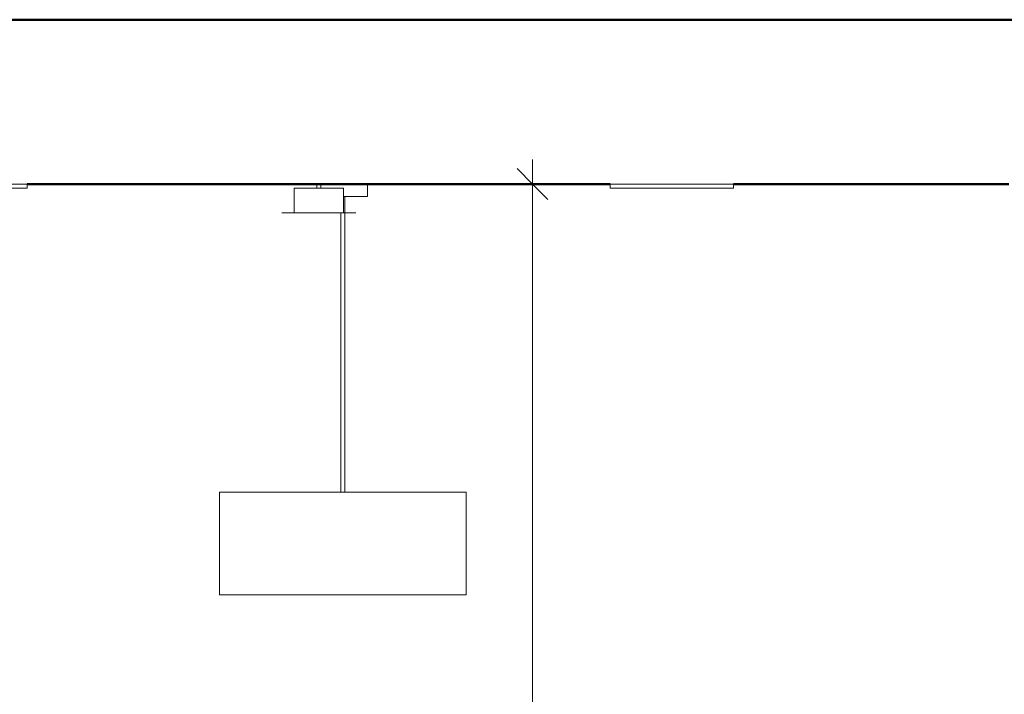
# Model space of a CAD drawing. Header units: centimetres. Extents: x -2830 to -1951, y -6 to 369.
# Tile 6 of 11: x -2587 to -2347, y 205 to 369. Entities that reach past the tile are written whole.
import ezdxf

# ---------------------------------------------------------------- set-up
doc = ezdxf.new("R2010")
doc.units = ezdxf.units.CM
for name, color, linetype, lineweight in [('Oprawy oświetleniowe-1', 253, 'Continuous', 18), ('Stropy-1', 90, 'Continuous', 50), ('Wymiary', 130, 'Continuous', 9), ('Wymiary-25', 130, 'Continuous', 9)]:
    doc.layers.add(name, color=color, linetype=linetype, lineweight=lineweight)
doc.styles.add('Arial', font='arial.ttf', dxfattribs={"height": 6.25})
doc.dimstyles.new('Przekątna_-_2_5_mm_Arial', dxfattribs={"dimscale": 30.48, "dimtxt": 6.376621, "dimasz": 0.246063, "dimexe": 0.19685, "dimexo": 0.123031, "dimgap": 0.143537, "dimtad": 1, "dimdec": 0, "dimzin": 0, "dimdsep": 46, "dimtxsty": 'Arial', "dimblk1": 'OBLIQUE', "dimblk2": 'OBLIQUE', "dimsah": 1, "dimcen": 0.09, "dimdle": 0.19685, "dimazin": 0, "dimtfac": 1, "dimtdec": 4, "dimtix": 1, "dimtmove": 0, "dimatfit": 3, "dimfxl": 1, "dimtvp": 1, "dimtfill": 1, "dimtolj": 1, "dimtzin": 0, "dimarcsym": 2})

# ---------------------------------------------------------------- blocks, each defined once
blk = doc.blocks.new('Wisząca_podłużna - Nowa oprawa 30_120-912776-Przekrój główny')
at = {"layer": 'Oprawy oświetleniowe-1'}
for p, q in [((-2615.08, 329), (-2585.08, 329)), ((-2615.08, 329), (-2615.08, 328)), ((-2585.08, 329), (-2585.08, 328)), ((-2585.08, 328), (-2615.08, 328))]:
    blk.add_line(p, q, dxfattribs=at)
blk = doc.blocks.new('Wisząca_okrągła - Czujka ppoż_do relokacji-912156-Przekrój główny')
at = {"layer": 'Oprawy oświetleniowe-1'}
for p, q in [((-2520.1, 329), (-2520.1, 328.9)), ((-2520.1, 328.9), (-2508.1, 328.9)), ((-2514.6, 328.9), (-2514.6, 328)), ((-2513.6, 328), (-2513.6, 328.9)), ((-2508.1, 328.9), (-2508.1, 329)), ((-2520.1, 328), (-2520.1, 322)), ((-2508.1, 328), (-2520.1, 328)), ((-2508.1, 322), (-2508.1, 328)), ((-2520.1, 322), (-2523.1, 322)), ((-2520.1, 322), (-2508.1, 322)), ((-2505.1, 322), (-2508.1, 322))]:
    blk.add_line(p, q, dxfattribs=at)
blk = doc.blocks.new('Wisząca_okrągła - Wisząca_okrągła-916725-Przekrój główny')
at = {"layer": 'Oprawy oświetleniowe-1'}
for p, q in [((-2502.25, 326), (-2502.25, 329)), ((-2508.09, 326), (-2502.25, 326)), ((-2507.75, 254), (-2507.75, 326)), ((-2508.75, 322), (-2508.75, 254)), ((-2538.25, 254), (-2538.25, 229)), ((-2478.25, 254), (-2538.25, 254)), ((-2478.25, 229), (-2478.25, 254)), ((-2538.25, 229), (-2478.25, 229))]:
    blk.add_line(p, q, dxfattribs=at)
blk = doc.blocks.new('DIMBLOCK1-Przekrój główny')
at = {"layer": 'Wymiary-25'}
for p, q in [((-2462.08, -6), (-2462.08, 335)), ((-2462.08, 329), (-2463.63, 329)), ((-2462.08, 329), (-2456.08, 329)), ((-2462.08, 0), (-2463.63, 0)), ((-2462.08, 0), (-2456.08, 0))]:
    blk.add_line(p, q, dxfattribs=at)
at = {"layer": 'Wymiary-25', "color": 7, "lineweight": 35}
for p, q in [((-2462.08, 329), (-2465.83, 332.75)), ((-2462.08, 329), (-2458.33, 325.25)), ((-2462.08, 0), (-2465.83, 3.75)), ((-2462.08, 0), (-2458.33, -3.75))]:
    blk.add_line(p, q, dxfattribs=at)
at = {"layer": 'Wymiary-25', "color": 0, "insert": (-2474.57, 157.29), "char_height": 6.25, "width": 17.3052, "attachment_point": 1, "rotation": 90, "line_spacing_factor": 0.941778, "style": 'Arial', "bg_fill": 3, "box_fill_scale": 1.25, "bg_fill_color": 256, "bg_fill_true_color": 13158600, "bg_fill_transparency": 0}
blk.add_mtext('329', dxfattribs=at)
blk = doc.blocks.new('_Oblique')
at = {"color": 0, "linetype": 'ByBlock', "lineweight": -2}
blk.add_line((-0.5, -0.5), (0.5, 0.5), dxfattribs=at)

msp = doc.modelspace()

# ---------------------------------------------------------------- linework, layer by layer
at = {"layer": 'Stropy-1'}
for p, q in [((-2044.08, 369), (-2775.08, 369)), ((-2585.08, 329), (-2443.12, 329)), ((-2413.12, 329), (-2346.08, 329))]:
    msp.add_line(p, q, dxfattribs=at)

# ---------------------------------------------------------------- block references
at = {"layer": 'Oprawy oświetleniowe-1'}
for name, p in [('Wisząca_podłużna - Nowa oprawa 30_120-912776-Przekrój główny', (0, 0)), ('Wisząca_okrągła - Wisząca_okrągła-916725-Przekrój główny', (0, 0)), ('Wisząca_okrągła - Czujka ppoż_do relokacji-912156-Przekrój główny', (0, 0)), ('Wisząca_podłużna - Nowa oprawa 30_120-912776-Przekrój główny', (171.96, 0))]:
    msp.add_blockref(name, p, dxfattribs=at)

# ---------------------------------------------------------------- next in the draw order: dimensions: what is measured, and where the dimension line sits
at = {"layer": 'Wymiary'}
dim = msp.add_linear_dim(base=(-2462.08, 329), p1=(-2467.38, 0), p2=(-2467.38, 329), angle=90, dimstyle='Przekątna_-_2_5_mm_Arial', override={"dimpost": '<>', "dimfxl": 329}, dxfattribs=at)
dim.commit()
dim.dimension.update_dxf_attribs({"geometry": 'DIMBLOCK1-Przekrój główny', "text_midpoint": (-2469.65, 164.5)})

doc.saveas('drawing.dxf')
